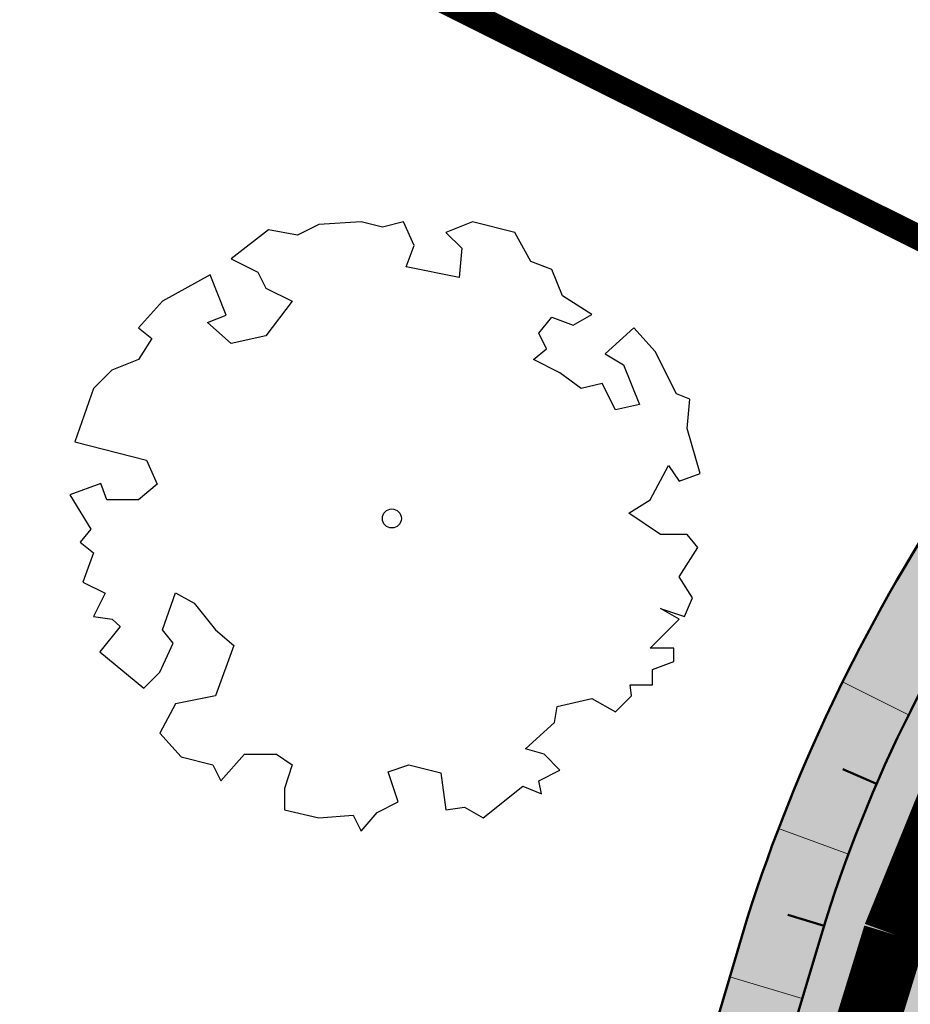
# Model space of a CAD drawing. Header units: metres. Extents: x -3 to 311477, y 0 to 754107.
# Tile 18 of 82: x 155149 to 155184, y 376352 to 376391. Entities that reach past the tile are written whole.
import ezdxf

# ---------------------------------------------------------------- set-up
doc = ezdxf.new("R2010")
doc.units = ezdxf.units.M
doc.linetypes.add('ACAD_ISO05W100', pattern=[33, 24, -3, 0, -3, 0, -3])
doc.linetypes.add('DASHED2', pattern=[0.375, 0.25, -0.125])
doc.layers.add('N-KLEUR_talud', color=7, linetype='Continuous', true_color=0xa57500)
doc.layers.add('N-XX-GR-KRAP-BEEK-BEGELEIDEND-BOS-G', color=7, linetype='Continuous', true_color=0x296524)
for name, color, linetype, lineweight in [('N-WE-GW-TALUD-GD', 90, 'Continuous', 50), ('N-XX-GW-TALUDARCERING-S', 90, 'Continuous', 25), ('N-XX-GW-TALUDARCERING_KORT-G', 90, 'Continuous', 50), ('N-XX-GW-TALUDARCERING_LANG-G', 90, 'Continuous', 18)]:
    doc.layers.add(name, color=color, linetype=linetype, lineweight=lineweight)
doc.layers.add('V-WE-AM-AS_WATERGANG_SLOOT-G', color=1, linetype='DASHED2', lineweight=18, true_color=0xff0000)
doc.layers.add('Wandelpad', color=30, linetype='ACAD_ISO05W100', lineweight=13, true_color=0xff7f00)

# ---------------------------------------------------------------- blocks, each defined once
blk = doc.blocks.new('SGR-BOOM_06')
at = {"linetype": 'Continuous', "flags": 128}
blk.add_lwpolyline([(2.697926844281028, 3.519936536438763), (2.530031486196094, 3.938911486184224), (2.197017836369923, 4.064448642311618), (1.94450365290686, 4.524361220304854), (1.273022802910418, 4.692183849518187), (0.8554126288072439, 4.524288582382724), (1.107912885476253, 4.273186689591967), (1.064270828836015, 3.811889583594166), (0.2276521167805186, 3.979701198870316), (0.3518243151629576, 4.315444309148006), (0.1839317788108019, 4.692111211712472), (-0.1504327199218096, 4.608837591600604), (-0.4861730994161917, 4.692066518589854), (-1.154910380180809, 4.649713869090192), (-1.490634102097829, 4.483188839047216), (-1.95193375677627, 4.56504461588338), (-2.538756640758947, 4.105076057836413), (-2.119756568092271, 3.896293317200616), (-1.994180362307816, 3.643818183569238), (-1.575180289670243, 3.435035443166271), (-1.994130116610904, 2.890461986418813), (-2.538667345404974, 2.766231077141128), (-2.915367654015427, 3.099211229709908), (-2.619546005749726, 3.216664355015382), (-2.873110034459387, 3.855299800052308), (-3.627802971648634, 3.434898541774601), (-4.004453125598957, 3.015887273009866), (-3.794266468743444, 2.84803387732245), (-4.004419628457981, 2.513649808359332), (-4.424759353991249, 2.345754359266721), (-4.716801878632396, 2.05367287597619), (-5.01017267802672, 1.214316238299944), (-3.88011881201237, 0.9209648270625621), (-3.712226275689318, 0.5442979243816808), (-4.004271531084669, 0.2931597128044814), (-4.506508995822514, 0.2931262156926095), (-4.602327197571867, 0.5555981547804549), (-5.093368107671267, 0.3763383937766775), (-4.757596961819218, -0.1681847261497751), (-4.925450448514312, -0.3770066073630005), (-4.716628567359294, -0.544860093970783), (-4.88446521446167, -1.006165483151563), (-4.532341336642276, -1.182198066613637), (-4.716561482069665, -1.550699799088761), (-4.424496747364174, -1.591623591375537), (-4.292786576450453, -1.70719043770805), (-4.61907625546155, -2.106831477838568), (-3.920821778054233, -2.682045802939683), (-3.668355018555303, -2.430910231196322), (-3.459575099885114, -1.969602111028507), (-3.627456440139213, -1.760802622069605), (-3.418684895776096, -1.173935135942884), (-3.123882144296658, -1.341782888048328), (-2.788119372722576, -1.760746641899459), (-2.496040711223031, -2.010481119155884), (-2.788049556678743, -2.807529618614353), (-3.418567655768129, -2.931766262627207), (-3.668290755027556, -3.394441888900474), (-3.332530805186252, -3.771097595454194), (-2.831649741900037, -3.896623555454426), (-2.768861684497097, -4.022178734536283), (-2.70607362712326, -4.147733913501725), (-2.328058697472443, -3.728722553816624), (-1.825821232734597, -3.728689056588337), (-1.574691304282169, -3.89653972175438), (-1.698860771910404, -4.27322610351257), (-1.6988383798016, -4.608960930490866), (-1.154284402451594, -4.735848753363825), (-0.6097418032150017, -4.692139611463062), (-0.4855303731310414, -4.944614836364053), (-0.2330665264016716, -4.64980644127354), (0.1012924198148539, -4.483281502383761), (-0.05880460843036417, -4.006538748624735), (0.2691206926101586, -3.89641674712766), (0.7727313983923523, -4.023307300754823), (0.8560217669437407, -4.608790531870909), (1.149445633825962, -4.565098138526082), (1.441519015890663, -4.735675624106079), (2.070647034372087, -4.232031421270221), (2.365446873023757, -4.356206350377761), (2.321760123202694, -4.14739857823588), (2.657483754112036, -3.979508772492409), (2.406348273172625, -3.728406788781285), (2.112915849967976, -3.643810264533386), (2.574182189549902, -3.226158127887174), (2.615108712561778, -2.975036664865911), (3.159645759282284, -2.848076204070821), (3.537702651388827, -3.058226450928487), (3.787439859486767, -2.807091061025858), (3.770391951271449, -2.632754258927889), (4.123163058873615, -2.632730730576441), (4.123146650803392, -2.386717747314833), (4.458873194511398, -2.262500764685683), (4.458859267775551, -2.05369007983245), (4.082181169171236, -2.05371520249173), (4.543444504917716, -1.591025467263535), (4.250006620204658, -1.424542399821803), (4.626693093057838, -1.550076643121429), (4.752232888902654, -1.256641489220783), (4.54339981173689, -0.9209205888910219), (4.835431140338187, -0.4609716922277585), (4.667549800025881, -0.2521722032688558), (4.249928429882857, -0.2522000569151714), (3.746303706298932, 0.08486595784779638), (4.082024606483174, 0.2936990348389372), (4.375415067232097, 0.8382641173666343), (4.543299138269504, 0.5885213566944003), (4.876296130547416, 0.7127381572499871), (4.667437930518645, 1.425137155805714), (4.711079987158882, 1.886434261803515), (4.499534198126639, 1.969671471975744), (4.163754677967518, 2.639753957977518), (3.828442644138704, 3.012677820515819), (3.373874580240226, 2.603955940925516), (3.662895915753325, 2.430909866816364), (3.914056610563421, 1.801765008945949), (3.537384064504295, 1.718488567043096), (3.327180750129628, 2.136095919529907), (2.991451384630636, 2.054186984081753), (2.657064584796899, 2.305283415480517), (2.238064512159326, 2.514066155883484), (2.446864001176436, 2.681947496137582), (2.321287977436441, 2.931693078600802), (2.530081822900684, 3.184190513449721), (2.865825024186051, 3.05865353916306), (3.159240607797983, 3.226540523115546)], close=True, dxfattribs=at)
blk.add_circle((0, 0), 0.15)
blk = doc.blocks.new('*U27')
at = {"layer": 'N-XX-GW-TALUDARCERING_KORT-G'}
for p, q in [((155182.6208043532, 376360.5848471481), (155181.2827974, 376361.1638080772)), ((155180.5428631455, 376354.9593274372), (155179.1151477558, 376355.3998563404))]:
    blk.add_line(p, q, dxfattribs=at)
at = {"layer": 'N-XX-GW-TALUDARCERING_LANG-G'}
for p, q in [((155183.8866483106, 376363.3042970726), (155181.2745643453, 376364.6079749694)), ((155181.5051030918, 376357.800429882), (155178.7483788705, 376358.8187021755)), ((155179.6758239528, 376352.0873543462), (155176.8156366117, 376352.9496360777))]:
    blk.add_line(p, q, dxfattribs=at)

msp = doc.modelspace()

# ---------------------------------------------------------------- hatches: boundary and pattern name
at = {"layer": 'N-KLEUR_talud'}
h = msp.add_hatch(color=256, dxfattribs=at)
h.dxf.hatch_style = 1
edge = h.paths.add_edge_path()
edge.add_line((155678.8771100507, 377006.8022137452), (155680.0307593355, 377006.9643198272))
edge.add_arc((155680.1699082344, 377005.9740483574), 0.9999999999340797, 14.194605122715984, 97.99859969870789, ccw=False)
edge.add_line((155681.1393766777, 377006.2192644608), (155690.554282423, 376956.8090728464))
edge.add_line((155690.554282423, 376956.8090728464), (155696.311350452, 376886.1581083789))
edge.add_arc((155742.159387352, 376889.89408381), 46.00000000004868, 184.6585141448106, 256.605943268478)
edge.add_line((155731.5036255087, 376845.1452878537), (155739.7710216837, 376843.1766224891))
edge.add_arc((155738.1494927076, 376836.3670231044), 6.999999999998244, -19.176685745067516, 76.60594326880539, ccw=False)
edge.add_line((155744.761063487, 376834.0676467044), (155696.642994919, 376695.7101267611))
edge.add_arc((155692.65442192, 376696.7931907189), 4.133006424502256, 313.34904811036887, 344.80812501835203, ccw=False)
edge.add_line((155695.4914874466, 376693.7877288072), (155661.9274777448, 376660.807904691))
edge.add_arc((155451.1918649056, 376878.1575387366), 302.738107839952, 302.42176025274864, 314.1148366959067, ccw=False)
edge.add_arc((155623.3907087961, 376606.4980496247), 18.90251191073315, 121.53574325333, 135.922123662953)
edge.add_line((155609.8112395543, 376619.6473070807), (155601.3636035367, 376611.6669546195))
edge.add_arc((155618.3262962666, 376596.7791274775), 22.5694559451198, 138.7272013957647, 161.9893209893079)
edge.add_arc((155413.485087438, 376661.9305525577), 192.383681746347, 312.7432122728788, 342.39936066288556, ccw=False)
edge.add_line((155544.0585369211, 376520.643414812), (155492.3294542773, 376467.9552593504))
edge.add_arc((155096.6999878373, 376880.1992206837), 571.3735716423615, 308.5135574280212, 313.8218373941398, ccw=False)
edge.add_arc((155373.5493513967, 376530.5538468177), 125.4005444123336, 273.6379186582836, 309.0163028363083, ccw=False)
edge.add_arc((155370.2357413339, 376605.9787292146), 200.8891375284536, 242.1821668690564, 273.21613018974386, ccw=False)
edge.add_arc((155268.2279784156, 376414.7349594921), 15.88666606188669, 58.67035883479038, 129.0237074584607)
edge.add_line((155258.2250678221, 376427.0770799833), (155199.0966051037, 376387.1480177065))
edge.add_arc((155242.6912690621, 376334.3626160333), 68.4601588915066, 129.5527846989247, 162.229872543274)
edge.add_line((155177.4974371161, 376355.2565776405), (155153.4365502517, 376273.8441122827))
edge.add_arc((154965.6864591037, 376329.997300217), 195.967541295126, 301.7526252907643, 343.34887825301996, ccw=False)
edge.add_line((155068.8149433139, 376163.3605906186), (155066.5597224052, 376159.446050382))
edge.add_line((155066.5597224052, 376159.446050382), (155069.2360377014, 376155.2214618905))
edge.add_line((155069.2360377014, 376155.2214618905), (155074.1061068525, 376155.0084399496))
edge.add_arc((154959.0471248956, 376336.6301090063), 214.9999999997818, 302.3546309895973, 342.2544231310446)
edge.add_line((155163.8172812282, 376271.1000924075), (155184.8118277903, 376336.7044795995))
edge.add_arc((155327.6747275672, 376290.9858633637), 150.0000000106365, 150.3212814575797, 162.2544231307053, ccw=False)
edge.add_arc((155219.0727921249, 376352.8778630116), 25.00000000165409, 123.6672926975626, 150.3212814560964, ccw=False)
edge.add_line((155205.2135567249, 376373.6846310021), (155267.6507643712, 376415.2735966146))
edge.add_arc((155268.4823184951, 376414.0251905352), 1.49999999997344, 64.08793020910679, 123.66729269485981, ccw=False)
edge.add_arc((155369.6457991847, 376622.2515101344), 229.9999999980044, 244.0879302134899, 270.6835686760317)
edge.add_arc((155370.6002184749, 376542.2572030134), 149.9999994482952, 270.6835686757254, 308.9849282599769)
edge.add_arc((155213.3212327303, 376736.5850726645), 400.0000000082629, 308.9849283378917, 314.1073559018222)
edge.add_line((155491.7232276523, 376449.3702937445), (155552.1620250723, 376507.9546111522))
edge.add_arc((155360.7606535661, 376705.4147716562), 275.0000000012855, 314.107355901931, 337.0479878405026)
edge.add_arc((155615.3706423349, 376597.5908243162), 1.500000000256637, 134.8590385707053, 157.0479878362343, ccw=False)
edge.add_line((155614.31259485, 376598.6540907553), (155623.1547284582, 376607.4528234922))
edge.add_arc((155624.2127759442, 376606.3895570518), 1.50000000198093, 123.5967084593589, 134.859038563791, ccw=False)
edge.add_arc((155429.7124659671, 376899.1725473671), 349.9999999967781, 303.596708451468, 314.2512896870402)
edge.add_line((155673.9447700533, 376648.4723646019), (155707.6496021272, 376681.3076370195))
edge.add_arc((155691.948954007, 376697.4240773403), 22.50000000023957, 314.2512896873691, 339.9411792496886)
edge.add_line((155713.084126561, 376689.7069223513), (155765.2685410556, 376832.6257320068))
edge.add_arc((155776.3527648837, 376828.5785129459), 11.80000000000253, 85.23463052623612, 159.9411792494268, ccw=False)
edge.add_line((155777.3330561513, 376840.3377233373), (155814.3700082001, 376837.2501860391))
edge.add_line((155814.3700082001, 376837.2501860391), (155815.1336763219, 376842.1915230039))
edge.add_line((155815.1336763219, 376842.1915230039), (155775.4716642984, 376857.3909752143))
edge.add_line((155775.4716642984, 376857.3909752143), (155737.0020738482, 376866.3478288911))
edge.add_arc((155742.1724118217, 376888.7591564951), 22.99999999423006, 181.3286841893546, 257.0090408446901, ccw=False)
edge.add_arc((154973.3791759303, 376870.927710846), 746.0000000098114, 1.328684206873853, 6.728910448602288)
edge.add_line((155714.2404691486, 376958.3379174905), (155707.0028552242, 377019.6816462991))
edge.add_arc((155682.1750638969, 377016.7523498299), 25.0000000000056, 6.728910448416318, 97.96179206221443)
edge.add_line((155678.7122462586, 377041.5113662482), (155674.0907466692, 377040.8649992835))
edge.add_line((155674.0907466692, 377040.8649992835), (155678.8771100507, 377006.8022137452))

# ---------------------------------------------------------------- linework, layer by layer
at = {"layer": 'N-WE-GW-TALUD-GD'}
for points in [[(155609.8112395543, 376619.6473070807), (155601.3636035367, 376611.6669546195, 0.1018501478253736), (155596.8627683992, 376603.7574734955, -0.1301264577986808), (155544.0585369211, 376520.643414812), (155492.3294542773, 376467.9552593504, -0.02316588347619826), (155452.4941973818, 376433.1217790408, -0.1556052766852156), (155381.5061419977, 376405.4059901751, -0.1362449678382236), (155276.4884265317, 376428.3051899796, 0.316994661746), (155258.2250678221, 376427.0770799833), (155199.0966051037, 376387.1480177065, 0.1435548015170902), (155177.4974371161, 376355.2565776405), (155153.4365502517, 376273.8441122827, -0.1835174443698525), (155068.8149433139, 376163.3605906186)], [(155614.5501877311, 376615.5959449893), (155606.1269876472, 376606.9395825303, 0.1025456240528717), (155602.8548139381, 376601.8048692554, -0.1080314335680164), (155547.9946166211, 376517.7446947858), (155495.1703700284, 376465.7643429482, -0.02452900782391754), (155455.6527510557, 376430.5202684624, -0.1570889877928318), (155381.2600620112, 376401.8697039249, -0.1325685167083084), (155274.1757658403, 376424.4267828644, 0.2707462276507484), (155261.5839321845, 376423.7006668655), (155202.6620681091, 376384.5542916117, 0.1746356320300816), (155180.4389610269, 376354.6186789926), (155156.6203543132, 376275.6123926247, -0.1852930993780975), (155066.643416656, 376159.4967766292, 0.1852930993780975)]]:
    msp.add_lwpolyline(points, format="xyb", dxfattribs=at)
at = {"layer": 'V-WE-AM-AS_WATERGANG_SLOOT-G', "ltscale": 10, "const_width": 1, "flags": 128}
msp.add_lwpolyline([(155207.6725519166, 376370.5193945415), (155143.2682675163, 376402.6316943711)], dxfattribs=at)
at = {"layer": 'Wandelpad', "ltscale": 0.4, "flags": 128}
msp.add_lwpolyline([(155665.6479735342, 377021.6937020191, 2.5, 2.5, 0), (155684.3099249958, 377024.4328597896, 2.5, 2.5, -0.4033937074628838), (155693.2015098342, 377017.9153519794, 2.5, 2.5, 0), (155703.4039684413, 376933.4830306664, 2.5, 2.5, 0), (155707.0585381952, 376883.106421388, 2.5, 2.5, 0.2943309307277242), (155738.5952721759, 376852.9809046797, 2.5, 2.5, 0), (155759.2915279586, 376848.5284277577, 2.5, 2.5, 0), (155750.1301781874, 376820.4132169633, 2.5, 2.5, -0.04830425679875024), (155749.5581669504, 376818.1718492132, 2.5, 2.5, 0), (155704.0173732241, 376692.0064833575, 2.5, 2.5, -0.1129072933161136), (155701.123910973, 376687.5048592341, 2.5, 2.5, 0), (155661.0843827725, 376648.31569424, 2.5, 2.5, -0.05596783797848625), (155618.2615717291, 376614.8849474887, 2.5, 2.5, 0.06262689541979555), (155615.925957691, 376613.0111759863, 2.5, 2.5, 0), (155607.713448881, 376604.534790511, 2.5, 2.5, 0.09463537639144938), (155605.2428378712, 376600.7710581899, 2.5, 2.5, -0.108811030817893), (155546.6409873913, 376512.4504732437, 2.5, 2.5, 0), (155487.4130010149, 376453.670302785, 2.5, 2.5, -0.01341964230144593), (155457.6584129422, 376428.4191718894, 2.5, 2.5, -0.167920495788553), (155371.5834222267, 376398.5332168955, 2.5, 2.5, -0.1264064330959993), (155273.9534149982, 376421.8354722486, 2.5, 2.5, 0.3385815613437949), (155262.1501303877, 376420.2099004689, 2.5, 2.5, 0), (155201.7592466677, 376380.97919964, 2.5, 2.5, 0.1058200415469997), (155190.8012867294, 376369.6715742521, 2.5, 2.5, 0.05559636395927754), (155183.3303269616, 376354.6133335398, 2.5, 2.5, -0.0026373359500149), (155177.8025365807, 376336.8501749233, 2.5, 2.5, 0), (155158.9100677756, 376272.2548678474, 2.5, 2.5, -0.1712018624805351), (155074.8388933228, 376161.2264420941, 2.5, 2.5, 0), (155052.448335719, 376149.630720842, 2.5, 2.5, 0.08009033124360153), (154909.7077296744, 376071.0831736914, 2.5, 2.5, -0.2412345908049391), (154893.9485086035, 376067.1153812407, 2.5, 2.5, 0.2027146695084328), (154863.7244488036, 376068.1720026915, 2.5, 2.5, 0), (154851.5577210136, 376062.6523999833, 2.5, 2.5, 1.314070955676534), (154851.5577210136, 376062.6523999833, 2.5, 2.5, 0), (154845.5443988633, 376058.6896768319, 2.5, 2.5, 0), (154838.4416049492, 376052.3375172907, 2.5, 2.5, 0.128161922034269), (154831.7287752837, 376043.85475155, 2.5, 2.5, 0.3322149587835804), (154832.922978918, 376038.6840905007, 2.5, 2.5, -0.4812364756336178), (154832.5572104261, 376025.8912105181, 2.5, 2.5, -0.05624282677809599), (154818.1551936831, 376017.3986348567, 2.5, 2.5, -0.03697994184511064), (154802.6802204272, 376011.81107831, 2.5, 2.5, 0.07879804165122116), (154791.3618248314, 376006.6223080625, 2.5, 2.5, -0.3189898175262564), (154778.7207080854, 376007.0073955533, 2.5, 2.5, 0.007086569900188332), (154769.2182650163, 376013.9920078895, 2.5, 2.5, 0.1343931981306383), (154759.7074222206, 376017.4906529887, 2.5, 2.5, 0.1954165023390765), (154751.8913356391, 376015.0672056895, 2.5, 2.5, 0), (154745.0340768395, 376009.4464234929, 0, 0, 0)], format="xyseb", dxfattribs=at)

# ---------------------------------------------------------------- block references
at = {"layer": 'N-XX-GR-KRAP-BEEK-BEGELEIDEND-BOS-G', "xscale": 2.5, "yscale": 2.5, "zscale": 2.5}
msp.add_blockref('SGR-BOOM_06', (155163.4597263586, 376371.0718369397), dxfattribs=at)
at = {"layer": 'N-XX-GW-TALUDARCERING-S'}
msp.add_blockref('*U27', (0, 0), dxfattribs=at)

doc.saveas('drawing.dxf')
